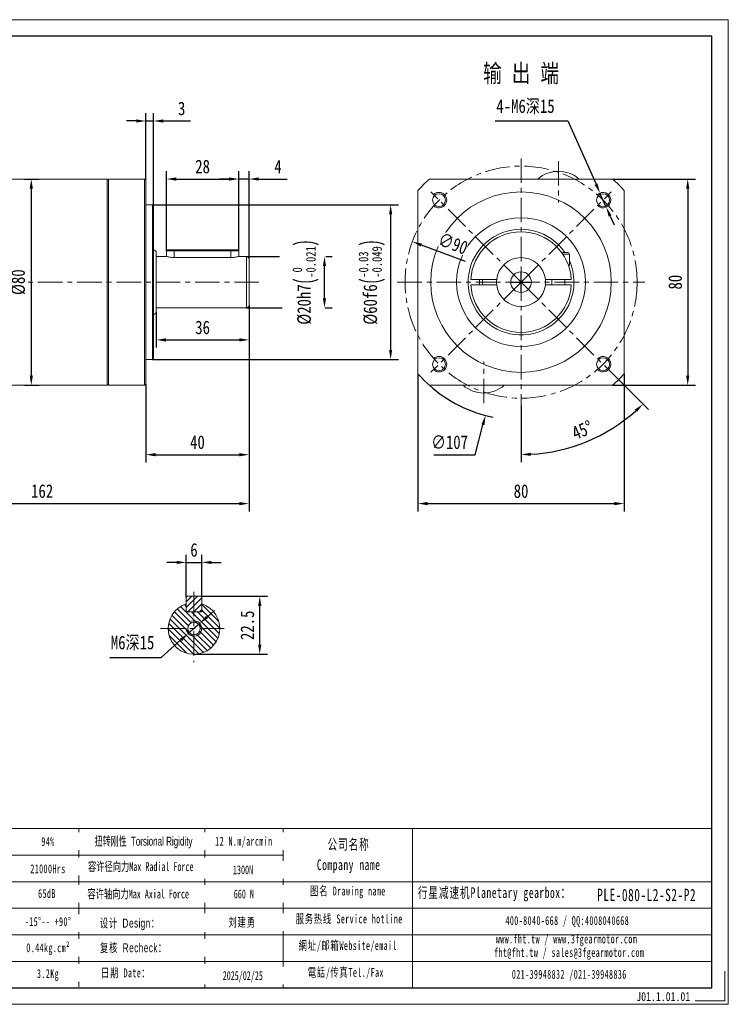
# Model space of a CAD drawing. Header units: millimetres. Extents: x -48 to 492, y -64 to 318.
# Tile 3 of 3: x 217 to 492, y -64 to 318. Entities that reach past the tile are written whole.
import ezdxf

# ---------------------------------------------------------------- set-up
doc = ezdxf.new("R2010")
doc.units = ezdxf.units.MM
doc.header["$LTSCALE"] = 1.5
doc.header["$PDSIZE"] = -1
doc.linetypes.add('CENTER', pattern=[10.16, 6.35, -1.27, 1.27, -1.27])
doc.layers.get('0').update_dxf_attribs({"lineweight": 18})
doc.layers.get('Defpoints').update_dxf_attribs({"lineweight": 18})
for name, color, linetype, lineweight in [('1轮廓实线层', 7, 'Continuous', 18), ('3中心线层', 1, 'CENTER', 18), ('5剖面线层', 2, 'Continuous', 18), ('6文字层', 3, 'Continuous', 18), ('7标注层', 4, 'Continuous', 18), ('SLD-0', 7, 'Continuous', 18), ('细实线', 7, 'Continuous', 18)]:
    doc.layers.add(name, color=color, linetype=linetype, lineweight=lineweight)
doc.styles.add('PC_TEXTSTYLE', font='txt', dxfattribs={"width": 0.8})
doc.styles.add('TH_GBDIM', font='txt', dxfattribs={"width": 0.8})
doc.styles.add('标准', font='txt', dxfattribs={"width": 0.667})
doc.styles.add('样式 1', font='txt', dxfattribs={"width": 0.8})
doc.dimstyles.new('TH_GBDIM', dxfattribs={"dimscale": 1.5, "dimtxt": 3.5, "dimasz": 2.5, "dimexe": 2, "dimexo": 0, "dimgap": 1.5, "dimtad": 1, "dimdec": 1, "dimdsep": 46, "dimtxsty": 'TH_GBDIM', "dimcen": 2.5, "dimdle": 5, "dimclrd": 4, "dimclre": 4, "dimclrt": 3, "dimadec": 0, "dimazin": 2, "dimtfac": 0.714286, "dimtdec": 1, "dimtmove": 0, "dimatfit": 3, "dimfxl": 1, "dimtolj": 1, "dimarcsym": 0})

# ---------------------------------------------------------------- blocks, each defined once
blk = doc.blocks.new('*D56')
at = {"layer": '7标注层', "color": 4, "lineweight": -2}
for p, q in [((268.95, 245.77), (364.39, 245.77)), ((361.39, 242.02), (361.39, 189.52)), ((268.95, 185.77), (364.39, 185.77))]:
    blk.add_line(p, q, dxfattribs=at)
at = {"layer": '7标注层', "color": 4}
for points in [[(362.01, 242.02), (360.76, 242.02), (361.39, 245.77)], [(360.76, 189.52), (362.01, 189.52), (361.39, 185.77)]]:
    blk.add_solid(points, dxfattribs=at)
at = {"layer": 'Defpoints', "color": 0}
for p in [(268.95, 245.77), (268.95, 185.77), (361.39, 185.77)]:
    blk.add_point(p, dxfattribs=at)
at = {"layer": '7标注层', "color": 3, "insert": (354.09, 215.77), "char_height": 5.25, "attachment_point": 5, "rotation": 90, "style": 'TH_GBDIM'}
blk.add_mtext('\\A1;{%%c60}{}{f6\\H0.7143x;{\\H2x;\\W0.5;(}\\S-0.03^ -0.049;{\\H2x;\\W0.5;)}}', dxfattribs=at)
blk = doc.blocks.new('*D57')
at = {"layer": '7标注层', "color": 4, "lineweight": -2}
for p, q in [((305.45, 225.77), (318.29, 225.77)), ((336.24, 225.77), (338.72, 225.77)), ((335.72, 209.52), (335.72, 222.02)), ((305.45, 205.77), (319.28, 205.77)), ((335.94, 205.77), (338.72, 205.77))]:
    blk.add_line(p, q, dxfattribs=at)
at = {"layer": '7标注层', "color": 4}
for points in [[(336.35, 222.02), (335.1, 222.02), (335.72, 225.77)], [(335.1, 209.52), (336.35, 209.52), (335.72, 205.77)]]:
    blk.add_solid(points, dxfattribs=at)
at = {"layer": 'Defpoints', "color": 0}
for p in [(305.45, 225.77), (335.72, 225.77), (305.45, 205.77)]:
    blk.add_point(p, dxfattribs=at)
at = {"layer": '7标注层', "color": 3, "insert": (328.43, 215.77), "char_height": 5.25, "attachment_point": 5, "rotation": 90, "style": 'TH_GBDIM'}
blk.add_mtext('\\A1;{%%c20}{}{h7\\H0.7143x;{\\H2x;\\W0.5;(}\\S 0^ -0.021;{\\H2x;\\W0.5;)}}', dxfattribs=at)
blk = doc.blocks.new('*D61')
at = {"layer": '7标注层', "color": 4, "lineweight": -2}
for p, q in [((306.45, 206.77), (306.45, 126.88)), ((145.95, 176.27), (145.95, 126.88)), ((149.7, 129.88), (302.7, 129.88))]:
    blk.add_line(p, q, dxfattribs=at)
at = {"layer": '7标注层', "color": 4}
for points in [[(149.7, 130.51), (149.7, 129.26), (145.95, 129.88)], [(302.7, 129.26), (302.7, 130.51), (306.45, 129.88)]]:
    blk.add_solid(points, dxfattribs=at)
at = {"layer": 'Defpoints', "color": 0}
for p in [(306.45, 206.77), (145.95, 176.27), (306.45, 129.88)]:
    blk.add_point(p, dxfattribs=at)
at = {"layer": '7标注层', "color": 3, "insert": (226.2, 134.7), "char_height": 5.25, "attachment_point": 5, "style": 'TH_GBDIM'}
blk.add_mtext('\\A1;{162}{}{}', dxfattribs=at)
blk = doc.blocks.new('*D62')
at = {"layer": '7标注层', "color": 4, "lineweight": -2}
for p, q in [((302.45, 227.87), (302.45, 258.77)), ((306.45, 224.77), (306.45, 258.77)), ((298.7, 255.77), (294.95, 255.77)), ((306.45, 255.77), (302.45, 255.77)), ((310.2, 255.77), (321.24, 255.77))]:
    blk.add_line(p, q, dxfattribs=at)
at = {"layer": '7标注层', "color": 4}
for points in [[(298.7, 255.15), (298.7, 256.4), (302.45, 255.77)], [(310.2, 256.4), (310.2, 255.15), (306.45, 255.77)]]:
    blk.add_solid(points, dxfattribs=at)
at = {"layer": 'Defpoints', "color": 0}
for p in [(302.45, 255.77), (302.45, 227.87), (306.45, 224.77)]:
    blk.add_point(p, dxfattribs=at)
at = {"layer": '7标注层', "color": 3, "insert": (317.7, 260.56), "char_height": 5.25, "attachment_point": 5, "style": 'TH_GBDIM'}
blk.add_mtext('\\A1;4', dxfattribs=at)
blk = doc.blocks.new('*D63')
at = {"layer": '7标注层', "color": 4, "lineweight": -2}
for p, q in [((274.45, 227.87), (274.45, 258.77)), ((302.45, 227.87), (302.45, 258.77)), ((278.2, 255.77), (298.7, 255.77))]:
    blk.add_line(p, q, dxfattribs=at)
at = {"layer": '7标注层', "color": 4}
for points in [[(278.2, 256.4), (278.2, 255.15), (274.45, 255.77)], [(298.7, 255.15), (298.7, 256.4), (302.45, 255.77)]]:
    blk.add_solid(points, dxfattribs=at)
at = {"layer": 'Defpoints', "color": 0}
for p in [(302.45, 255.77), (274.45, 227.87), (302.45, 227.87)]:
    blk.add_point(p, dxfattribs=at)
at = {"layer": '7标注层', "color": 3, "insert": (288.45, 260.59), "char_height": 5.25, "attachment_point": 5, "style": 'TH_GBDIM'}
blk.add_mtext('\\A1;28', dxfattribs=at)
blk = doc.blocks.new('*D64')
at = {"layer": '7标注层', "color": 4, "lineweight": -2}
for p, q in [((270.45, 204.27), (270.45, 190.38)), ((306.45, 204.27), (306.45, 190.38)), ((274.2, 193.38), (302.7, 193.38))]:
    blk.add_line(p, q, dxfattribs=at)
at = {"layer": '7标注层', "color": 4}
for points in [[(274.2, 194), (274.2, 192.75), (270.45, 193.38)], [(302.7, 192.75), (302.7, 194), (306.45, 193.38)]]:
    blk.add_solid(points, dxfattribs=at)
at = {"layer": 'Defpoints', "color": 0}
for p in [(270.45, 204.27), (306.45, 204.27), (306.45, 193.38)]:
    blk.add_point(p, dxfattribs=at)
at = {"layer": '7标注层', "color": 3, "insert": (288.45, 198.19), "char_height": 5.25, "attachment_point": 5, "style": 'TH_GBDIM'}
blk.add_mtext('\\A1;36', dxfattribs=at)
blk = doc.blocks.new('*D65')
at = {"layer": '7标注层', "color": 4, "lineweight": -2}
for p, q in [((266.45, 255.27), (266.45, 281.29)), ((269.45, 245.27), (269.45, 281.29)), ((262.7, 278.29), (258.95, 278.29)), ((266.45, 278.29), (269.45, 278.29)), ((273.2, 278.29), (283.73, 278.29))]:
    blk.add_line(p, q, dxfattribs=at)
at = {"layer": '7标注层', "color": 4}
for points in [[(262.7, 277.66), (262.7, 278.91), (266.45, 278.29)], [(273.2, 278.91), (273.2, 277.66), (269.45, 278.29)]]:
    blk.add_solid(points, dxfattribs=at)
at = {"layer": 'Defpoints', "color": 0}
for p in [(269.45, 278.29), (266.45, 255.27), (269.45, 245.27)]:
    blk.add_point(p, dxfattribs=at)
at = {"layer": '7标注层', "color": 3, "insert": (280.34, 283.1), "char_height": 5.25, "attachment_point": 5, "style": 'TH_GBDIM'}
blk.add_mtext('\\A1;3', dxfattribs=at)
blk = doc.blocks.new('*D66')
at = {"layer": '7标注层', "color": 4, "lineweight": -2}
for p, q in [((266.45, 176.27), (266.45, 145.85)), ((306.45, 176.27), (306.45, 145.85)), ((270.2, 148.85), (302.7, 148.85))]:
    blk.add_line(p, q, dxfattribs=at)
at = {"layer": '7标注层', "color": 4}
for points in [[(270.2, 149.47), (270.2, 148.22), (266.45, 148.85)], [(302.7, 148.22), (302.7, 149.47), (306.45, 148.85)]]:
    blk.add_solid(points, dxfattribs=at)
at = {"layer": 'Defpoints', "color": 0}
for p in [(266.45, 176.27), (306.45, 176.27), (306.45, 148.85)]:
    blk.add_point(p, dxfattribs=at)
at = {"layer": '7标注层', "color": 3, "insert": (286.45, 153.66), "char_height": 5.25, "attachment_point": 5, "style": 'TH_GBDIM'}
blk.add_mtext('\\A1;40', dxfattribs=at)
blk = doc.blocks.new('*D68')
at = {"layer": '7标注层', "color": 4, "lineweight": -2}
for p, q in [((371.98, 180.25), (371.98, 126.88)), ((451.98, 180.25), (451.98, 126.88)), ((375.73, 129.88), (448.23, 129.88))]:
    blk.add_line(p, q, dxfattribs=at)
at = {"layer": '7标注层', "color": 4}
for points in [[(375.73, 130.51), (375.73, 129.26), (371.98, 129.88)], [(448.23, 129.26), (448.23, 130.51), (451.98, 129.88)]]:
    blk.add_solid(points, dxfattribs=at)
at = {"layer": 'Defpoints', "color": 0}
for p in [(371.98, 180.25), (451.98, 180.25), (451.98, 129.88)]:
    blk.add_point(p, dxfattribs=at)
at = {"layer": '7标注层', "color": 3, "insert": (411.98, 134.7), "char_height": 5.25, "attachment_point": 5, "style": 'TH_GBDIM'}
blk.add_mtext('\\A1;80', dxfattribs=at)
blk = doc.blocks.new('*D69')
at = {"layer": '7标注层', "color": 4, "lineweight": -2}
for p, q in [((447.51, 255.77), (479.63, 255.77)), ((476.63, 252.02), (476.63, 179.52)), ((447.51, 175.77), (479.63, 175.77))]:
    blk.add_line(p, q, dxfattribs=at)
at = {"layer": '7标注层', "color": 4}
for points in [[(477.26, 252.02), (476.01, 252.02), (476.63, 255.77)], [(476.01, 179.52), (477.26, 179.52), (476.63, 175.77)]]:
    blk.add_solid(points, dxfattribs=at)
at = {"layer": 'Defpoints', "color": 0}
for p in [(447.51, 255.77), (447.51, 175.77), (476.63, 175.77)]:
    blk.add_point(p, dxfattribs=at)
at = {"layer": '7标注层', "color": 3, "insert": (471.81, 215.77), "char_height": 5.25, "attachment_point": 5, "rotation": 90, "style": 'TH_GBDIM'}
blk.add_mtext('\\A1;80', dxfattribs=at)
blk = doc.blocks.new('*D70')
at = {"layer": '7标注层', "color": 4, "lineweight": -2}
for p, q in [((401.99, 278.29), (430.19, 278.29)), ((430.19, 278.29), (441.06, 253.76)), ((445.02, 244.85), (442.58, 250.34)), ((446.54, 241.42), (448.06, 237.99))]:
    blk.add_line(p, q, dxfattribs=at)
at = {"layer": '7标注层', "color": 4, "ltscale": 1.5}
for points in [[(440.49, 253.51), (441.64, 254.02), (442.58, 250.34)], [(447.11, 241.68), (445.97, 241.17), (445.02, 244.85)]]:
    blk.add_solid(points, dxfattribs=at)
at = {"layer": 'Defpoints', "color": 0, "ltscale": 1.5}
for p in [(442.58, 250.34), (445.02, 244.85)]:
    blk.add_point(p, dxfattribs=at)
at = {"layer": '7标注层', "color": 3, "ltscale": 1.5, "insert": (413.71, 283.78), "char_height": 5.25, "attachment_point": 5, "style": 'TH_GBDIM'}
blk.add_mtext('\\A1;4-M6深15{}', dxfattribs=at)
blk = doc.blocks.new('*D72')
at = {"layer": '7标注层', "color": 4, "lineweight": -2}
for p, q in [((287.71, 93.94), (313.62, 93.94)), ((310.62, 75.19), (310.62, 90.19)), ((285.11, 71.44), (313.62, 71.44))]:
    blk.add_line(p, q, dxfattribs=at)
at = {"layer": '7标注层', "color": 4}
for points in [[(311.24, 90.19), (309.99, 90.19), (310.62, 93.94)], [(309.99, 75.19), (311.24, 75.19), (310.62, 71.44)]]:
    blk.add_solid(points, dxfattribs=at)
at = {"layer": 'Defpoints', "color": 0}
for p in [(287.71, 93.94), (310.62, 93.94), (285.11, 71.44)]:
    blk.add_point(p, dxfattribs=at)
at = {"layer": '7标注层', "color": 3, "insert": (305.83, 82.69), "char_height": 5.25, "attachment_point": 5, "rotation": 90, "style": 'TH_GBDIM'}
blk.add_mtext('\\A1;22.5', dxfattribs=at)
blk = doc.blocks.new('*D73')
at = {"layer": '7标注层', "color": 4, "lineweight": -2}
for p, q in [((278.36, 107.07), (274.61, 107.07)), ((282.11, 93.54), (282.11, 110.07)), ((282.11, 107.07), (288.11, 107.07)), ((288.11, 93.54), (288.11, 110.07)), ((291.86, 107.07), (295.61, 107.07))]:
    blk.add_line(p, q, dxfattribs=at)
at = {"layer": '7标注层', "color": 4}
for points in [[(278.36, 106.44), (278.36, 107.69), (282.11, 107.07)], [(291.86, 107.69), (291.86, 106.44), (288.11, 107.07)]]:
    blk.add_solid(points, dxfattribs=at)
at = {"layer": 'Defpoints', "color": 0}
for p in [(288.11, 107.07), (282.11, 93.54), (288.11, 93.54)]:
    blk.add_point(p, dxfattribs=at)
at = {"layer": '7标注层', "color": 3, "insert": (285.11, 111.88), "char_height": 5.25, "attachment_point": 5, "style": 'TH_GBDIM'}
blk.add_mtext('\\A1;6', dxfattribs=at)
blk = doc.blocks.new('*D74')
at = {"layer": '7标注层', "color": 4, "lineweight": -2}
for p, q in [((290.18, 85.89), (293, 88.36)), ((287.36, 83.42), (282.85, 79.46)), ((280.03, 76.99), (272.34, 70.24)), ((252.49, 70.24), (272.34, 70.24))]:
    blk.add_line(p, q, dxfattribs=at)
at = {"layer": '7标注层', "color": 4}
for points in [[(289.77, 86.36), (290.59, 85.42), (287.36, 83.42)], [(280.44, 76.52), (279.62, 77.46), (282.85, 79.46)]]:
    blk.add_solid(points, dxfattribs=at)
at = {"layer": 'Defpoints', "color": 0}
for p in [(287.36, 83.42), (282.85, 79.46)]:
    blk.add_point(p, dxfattribs=at)
at = {"layer": '7标注层', "color": 3, "insert": (261.29, 75.73), "char_height": 5.25, "attachment_point": 5, "style": 'TH_GBDIM'}
blk.add_mtext('\\A1;{M6深15}{}{}', dxfattribs=at)
blk = doc.blocks.new('*D75')
at = {"layer": '7标注层', "color": 4, "lineweight": -2}
for p, q in [((411.98, 212.02), (411.98, 219.52)), ((408.23, 215.77), (415.73, 215.77)), ((394.12, 148.85), (397.22, 160.46)), ((378.11, 148.85), (394.12, 148.85))]:
    blk.add_line(p, q, dxfattribs=at)
blk.add_arc((411.98, 215.77), 53.5, 228.3884, 258.2671, dxfattribs=at)
at = {"layer": '7标注层', "color": 4}
blk.add_solid([(397.82, 160.3), (396.61, 160.62), (398.18, 164.08)], dxfattribs=at)
at = {"layer": 'Defpoints', "color": 0}
for p in [(425.78, 267.46), (398.18, 164.08)]:
    blk.add_point(p, dxfattribs=at)
at = {"layer": '7标注层', "color": 3, "insert": (384.27, 153.66), "char_height": 5.25, "attachment_point": 5, "style": 'TH_GBDIM'}
blk.add_mtext('\\A1;{∅107}{}{}', dxfattribs=at)
blk = doc.blocks.new('*D78')
at = {"color": 4, "lineweight": -2}
for p, q in [((446.96, 180.8), (461.39, 166.36)), ((411.98, 167.77), (411.98, 145.9))]:
    blk.add_line(p, q, dxfattribs=at)
blk.add_arc((411.98, 215.77), 66.88, 273.2131, 311.7869, dxfattribs=at)
at = {"color": 4}
for points in [[(456.98, 165.45), (456.12, 166.36), (459.27, 168.48)], [(415.71, 149.63), (415.75, 148.38), (411.98, 148.9)]]:
    blk.add_solid(points, dxfattribs=at)
at = {"layer": 'Defpoints', "color": 0}
for p in [(411.98, 263.77), (411.98, 215.77), (446.96, 180.8), (411.98, 167.77), (429.29, 151.17)]:
    blk.add_point(p, dxfattribs=at)
at = {"color": 3, "insert": (435.74, 158.41), "char_height": 5.25, "attachment_point": 5, "rotation": 22.5, "style": 'TH_GBDIM'}
blk.add_mtext('\\A1;45%%d', dxfattribs=at)
blk = doc.blocks.new('*D80')
at = {"layer": '7标注层', "color": 4, "lineweight": -2}
blk.add_line((390.41, 223.81), (373.32, 230.17), dxfattribs=at)
at = {"layer": '7标注层', "color": 4}
blk.add_solid([(373.54, 230.75), (373.11, 229.58), (369.81, 231.48)], dxfattribs=at)
at = {"layer": 'Defpoints', "color": 0}
for p in [(369.81, 231.48), (454.15, 200.07)]:
    blk.add_point(p, dxfattribs=at)
at = {"layer": '7标注层', "color": 3, "insert": (385.59, 230.74), "char_height": 5.25, "attachment_point": 5, "rotation": 339.5787, "style": 'TH_GBDIM'}
blk.add_mtext('\\A1;∅90', dxfattribs=at)
blk = doc.blocks.new('*D81')
at = {"layer": '7标注层', "color": 4, "lineweight": -2}
for p, q in [((219.4, 255.77), (224.99, 255.77)), ((221.99, 252.02), (221.99, 179.52)), ((219.4, 175.77), (224.99, 175.77))]:
    blk.add_line(p, q, dxfattribs=at)
at = {"layer": '7标注层', "color": 4}
for points in [[(222.62, 252.02), (221.37, 252.02), (221.99, 255.77)], [(221.37, 179.52), (222.62, 179.52), (221.99, 175.77)]]:
    blk.add_solid(points, dxfattribs=at)
at = {"layer": 'Defpoints', "color": 0}
for p in [(219.4, 255.77), (219.4, 175.77), (221.99, 175.77)]:
    blk.add_point(p, dxfattribs=at)
at = {"layer": '7标注层', "color": 3, "insert": (216.99, 215.77), "char_height": 5.25, "attachment_point": 5, "rotation": 90, "style": 'TH_GBDIM'}
blk.add_mtext('\\A1;{%%c80}{}{}', dxfattribs=at)

msp = doc.modelspace()

# ---------------------------------------------------------------- hatches: boundary and pattern name
at = {"layer": '5剖面线层'}
h = msp.add_hatch(dxfattribs=at)
h.set_pattern_fill('ANSI31', color=256, scale=0.5, style=0)
h.set_pattern_definition([(45, (-97.0685, -186.3592), (-1.122532, 1.122532), [])])
h.paths.add_polyline_path([(285.106985, 87.937675), (285.106985, 93.937675), (287.706985, 93.937675), (288.106985, 93.537675), (288.106985, 90.977067), (288.106985, 88.337675), (287.706985, 87.937675)])
h.paths.add_polyline_path([(285.106985, 87.937675), (285.106985, 93.937675), (282.506985, 93.937675), (282.106985, 93.537675), (282.106985, 88.337675), (282.506985, 87.937675)])
h = msp.add_hatch(dxfattribs=at)
h.set_pattern_fill('ANSI31', color=256, scale=0.5, angle=90, style=0)
h.set_pattern_definition([(135, (-97.0685, -186.3592), (-1.122532, -1.122532), [])])
h.paths.add_polyline_path([(285.106985, 87.937675), (282.106985, 87.937675), (282.106985, 90.977067, 0.3275382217), (275.106985, 81.437675), (282.706985, 81.437675, -0.4142135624), (285.106985, 83.837675)])
h.paths.add_polyline_path([(288.106985, 90.977067), (288.106985, 87.937675), (285.106985, 87.937675), (285.106985, 84.437675, -0.4142135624), (288.106985, 81.437675), (295.106985, 81.437675, 0.3275382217)])
h.paths.add_polyline_path([(295.106985, 81.437675), (288.106985, 81.437675, -0.4142135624), (285.106985, 78.437675), (285.106985, 71.437675, 0.4142135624)])
h.paths.add_polyline_path([(285.106985, 78.437675, -0.4142135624), (282.106985, 81.437675), (275.106985, 81.437675, 0.4142135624), (285.106985, 71.437675)])
h.paths.add_polyline_path([(282.706985, 81.437675), (282.106985, 81.437675, 0.4142135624), (285.106985, 78.437675), (285.106985, 79.037675, -0.4142135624)], flags=17)
h.paths.add_polyline_path([(288.106985, 81.437675), (287.506985, 81.437675, -0.4142135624), (285.106985, 79.037675), (285.106985, 78.437675, 0.4142135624)], flags=17)
h.paths.add_polyline_path([(285.106985, 84.437675), (285.106985, 83.837675, -0.4142135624), (287.506985, 81.437675), (288.106985, 81.437675, 0.4142135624)], flags=17)

# ---------------------------------------------------------------- linework, layer by layer
at = {"color": 7, "linetype": 'Continuous', "lineweight": 15}
for p, q in [((251.45275, 175.773635), (251.45275, 255.773637)), ((251.952751, 255.773637), (251.952751, 215.773636)), ((265.95275, 175.773635), (265.95275, 255.773637)), ((266.452751, 255.273636), (266.452751, 176.273636)), ((447.508926, 255.773635), (376.452608, 255.773635)), ((371.980766, 251.301793), (371.980766, 180.245479)), ((451.980768, 180.245479), (451.980768, 251.301793)), ((268.952752, 185.773636), (268.952752, 245.773635)), ((269.452749, 245.273636), (269.452749, 186.273637)), ((270.452751, 227.273636), (270.452751, 215.773636)), ((277.452751, 227.873636), (274.452752, 227.873636)), ((274.852751, 228.273636), (277.452751, 228.273636)), ((277.452751, 228.273636), (277.452751, 227.873636)), ((277.452751, 228.273636), (299.452751, 228.273636)), ((299.452751, 227.873636), (277.452751, 227.873636)), ((277.452751, 227.873636), (277.452751, 225.313028)), ((299.452751, 227.873636), (299.452751, 228.273636)), ((299.452751, 228.273636), (302.05275, 228.273636)), ((302.452749, 227.873636), (299.452751, 227.873636)), ((299.452751, 227.873636), (299.452751, 225.313028)), ((305.452748, 215.773636), (305.452748, 225.773636)), ((427.728782, 227.273636), (430.105766, 227.273636)), ((430.730767, 226.648636), (428.166698, 226.648636)), ((299.452751, 225.313028), (277.452751, 225.313028)), ((306.45275, 224.773636), (306.45275, 215.773636)), ((430.730767, 222.273636), (430.365543, 222.273636)), ((251.952751, 215.773636), (251.952751, 175.773635)), ((270.452751, 215.773636), (270.452751, 204.273636)), ((305.452748, 205.773636), (305.452748, 215.773636)), ((306.45275, 215.773636), (306.45275, 206.773636)), ((393.007102, 216.773636), (402.030893, 216.773636)), ((393.007102, 214.773636), (402.030893, 214.773636)), ((421.930641, 216.773636), (430.954433, 216.773636)), ((421.930641, 214.773636), (430.954433, 214.773636)), ((376.452608, 175.773637), (447.508926, 175.773637)), ((282.106985, 93.537675), (282.506985, 93.937675)), ((282.106985, 93.537675), (282.106985, 88.337675)), ((287.706985, 93.937675), (282.506985, 93.937675)), ((287.706985, 93.937675), (288.106985, 93.537675)), ((288.106985, 88.337675), (288.106985, 93.537675)), ((282.106985, 87.937675), (282.106985, 90.977067)), ((282.506985, 87.937675), (282.106985, 88.337675)), ((282.106985, 87.937675), (288.106985, 87.937675)), ((287.706985, 87.937675), (282.506985, 87.937675)), ((288.106985, 88.337675), (287.706985, 87.937675)), ((288.106985, 90.977067), (288.106985, 87.937675))]:
    msp.add_line(p, q, dxfattribs=at)
at = {"color": 7, "linetype": 'Continuous', "lineweight": 15, "flags": 128}
for points in [[(395.845057, 214.773636), (395.8141, 215.773636), (395.845057, 216.773636)], [(397.014137, 214.773636), (396.985147, 216.136092), (397.014137, 216.773636)]]:
    msp.add_lwpolyline(points, dxfattribs=at)
at = {"color": 7, "linetype": 'Continuous', "lineweight": 15}
for centre, radius in [((411.980767, 215.773636), 35), ((380.160962, 247.593441), 2.5), ((443.800572, 247.593441), 2.5), ((411.980767, 215.773636), 25), ((411.980767, 215.773636), 4), ((380.160962, 183.953831), 2.5), ((443.800572, 183.953831), 2.5)]:
    msp.add_circle(centre, radius, dxfattribs=at)
msp.add_circle((285.106985, 81.437675), 2.4)
for centre, radius, start, end in [((426.480767, 246.60697), 12.166667, 48.88790956, 131.11209044), ((411.980767, 215.773636), 53.5, 131.61160919, 138.38839081), ((411.980767, 215.773636), 53.5, 41.61160919, 48.38839081), ((411.980767, 215.773636), 20.5, 34.12329454, 0), ((411.980767, 215.773636), 19.5, 2.93953449, 177.06046551), ((269.45275, 227.273636), 1, 0, 90), ((305.45275, 224.773636), 1, 0, 90), ((430.105767, 226.648636), 0.625, 0, 90), ((411.980767, 215.773636), 9.5, 6.04232842, 173.95767158), ((411.980767, 215.773636), 20.5, 0, 23.8461757), ((411.980767, 215.773636), 19.5, 182.93953449, 357.06046551), ((411.980767, 215.773636), 9.5, 173.95767158, 186.04232842), ((411.980767, 215.773636), 9.5, 186.04232842, 353.95767158), ((411.980767, 215.773636), 9.5, 353.95767158, 6.04232842), ((305.45275, 206.773636), 1, 270, 0), ((269.45275, 204.273636), 1, 270, 0), ((411.980767, 215.773636), 53.5, 221.61160919, 228.38839081), ((411.980767, 215.773636), 53.5, 311.61160919, 318.38839081), ((397.480767, 184.940303), 12.166667, 228.88790956, 311.11209044), ((285.106985, 81.437675), 10, 107.45760312, 72.54239688)]:
    msp.add_arc(centre, radius, start, end, dxfattribs=at)
at = {"color": 4}
for centre, start, end in [((380.160962, 247.593441), 226.91021317, 135), ((443.800572, 247.593441), 225, 136.91021317), ((380.160962, 183.953831), 225, 133.08978683), ((443.800572, 183.953831), 223.08978683, 135), ((285.106985, 81.437675), 180, 111.81505443)]:
    msp.add_arc(centre, 3, start, end, dxfattribs=at)
at = {"color": 7, "linetype": 'Continuous', "lineweight": 15}
for points in [[(251.45275, 255.773637), (201.037566, 255.773637)], [(251.952751, 255.773637), (251.45275, 255.273636)], [(265.95275, 255.773637), (251.952751, 255.773637)], [(266.452751, 255.273636), (265.95275, 255.773637)], [(268.952752, 245.773635), (266.452751, 245.773635)], [(269.452749, 245.273636), (268.952752, 245.773635)], [(274.452752, 225.773636), (270.452751, 225.773636)], [(274.852751, 228.273636), (274.452752, 227.873636)], [(274.452752, 227.873636), (274.452752, 225.773636)], [(302.452749, 227.873636), (302.05275, 228.273636)], [(302.452749, 225.773636), (302.452749, 227.873636)], [(305.452748, 225.773636), (302.452749, 225.773636)], [(430.730767, 222.273636), (430.730767, 226.648636)], [(393.007102, 216.773636), (392.506424, 216.773636)], [(392.506424, 214.773636), (393.007102, 214.773636)], [(402.533545, 216.773636), (402.030893, 216.773636)], [(402.533545, 214.773636), (402.030893, 214.773636)], [(421.930641, 216.773636), (421.427988, 216.773636)], [(421.930641, 214.773636), (421.427988, 214.773636)], [(423.980767, 216.773636), (423.980767, 214.773636)], [(428.980767, 214.773636), (428.980767, 216.773636)], [(431.455109, 216.773636), (430.954433, 216.773636)], [(431.455109, 214.773636), (430.954433, 214.773636)], [(270.452751, 205.773636), (305.452748, 205.773636)], [(266.452751, 185.773636), (268.952752, 185.773636)], [(268.952752, 185.773636), (269.452749, 186.273637)], [(201.045882, 175.773635), (251.45275, 175.773635)], [(251.45275, 176.273636), (251.952751, 175.773635)], [(251.952751, 175.773635), (265.95275, 175.773635)], [(265.95275, 175.773635), (266.452751, 176.273636)]]:
    msp.add_open_spline(points, degree=1, dxfattribs=at)
for points, knots in [([(277.452751, 225.313028), (277.124133, 225.323224), (276.467265, 225.343605), (275.584534, 225.485385), (274.904302, 225.642054), (274.49828, 225.759819), (274.49016, 225.762439), (274.486831, 225.763513)], [0, 0, 0, 0, 0.208186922, 0.4161410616, 0.6300743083, 0.848341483, 1, 1, 1, 1]), ([(302.41867, 225.763513), (302.42869, 225.766485), (302.472809, 225.779574), (302.225401, 225.705333), (301.698244, 225.566609), (300.892049, 225.407485), (300.091846, 225.322111), (299.601086, 225.315136), (299.452751, 225.313028)], [0, 0, 0, 0, 0.0602507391, 0.2653070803, 0.4728208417, 0.6883254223, 0.9057943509, 1, 1, 1, 1])]:
    msp.add_open_spline(points, degree=3, knots=knots, dxfattribs=at)
at = {"layer": '3中心线层'}
for p, q in [((411.980767, 263.773636), (411.980767, 167.773636)), ((426.480767, 262.739756), (426.480767, 246.60697)), ((411.980767, 215.773636), (377.006206, 250.748197)), ((411.980767, 215.773636), (446.955327, 250.748197)), ((310.283122, 215.773636), (140.412131, 215.773636)), ((363.980767, 215.773636), (459.980767, 215.773636)), ((411.980767, 215.773636), (377.006206, 180.799076)), ((411.980767, 215.773636), (446.955327, 180.799076)), ((397.480767, 168.807516), (397.480767, 184.940303)), ((285.106985, 95.627734), (285.106985, 68.437675)), ((272.106985, 81.437675), (298.106985, 81.437675))]:
    msp.add_line(p, q, dxfattribs=at)
msp.add_circle((411.980767, 215.773636), 45, dxfattribs=at)
msp.add_circle((411.980767, 215.773636), 45, dxfattribs=at)
msp.add_circle((411.980767, 215.773636), 45, dxfattribs=at)
msp.add_circle((411.980767, 215.773636), 45, dxfattribs=at)
at = {"layer": '细实线'}
for p, q in [((0.024271, 3.82211), (485.952846, 3.82211)), ((289.327852, 3.82211), (289.327852, -57.899762)), ((319.693586, 3.82211), (319.693586, -57.899762)), ((369.866904, 3.82211), (369.866904, -57.899762)), ((46.591744, -6.476208), (319.693586, -6.476208)), ((0.024271, -16.774527), (485.952846, -16.774527)), ((46.591744, -27.072845), (485.952846, -27.072845))]:
    msp.add_line(p, q, dxfattribs=at)
at = {"layer": '细实线', "color": 3}
msp.add_lwpolyline([(-47.6822, -64.3291), (492.382184, -64.3291), (492.382184, 317.573571), (-47.6822, 317.573571)], close=True, dxfattribs=at)
at = {"layer": '细实线', "color": 3, "lineweight": 25}
msp.add_lwpolyline([(-15.53551, -57.899762), (485.952846, -57.899762), (485.952846, 311.144233), (-15.53551, 311.144233)], close=True, dxfattribs=at)
at = {"layer": '细实线', "color": 3}
msp.add_lwpolyline([(491.096316, -51.470424), (491.096316, -63.043233), (479.523508, -63.043233)], dxfattribs=at)

# ---------------------------------------------------------------- texts
at = {"color": 3, "insert": (397.252769, 300.315123), "char_height": 7, "width": 40.64225867, "attachment_point": 1, "style": 'PC_TEXTSTYLE'}
msp.add_mtext('输 出 端', dxfattribs=at)
at = {"layer": '6文字层', "insert": (456.670693, -59.578247), "char_height": 3.5, "width": 43.30442304, "attachment_point": 1, "style": '样式 1'}
msp.add_mtext('J01.1.01.01', dxfattribs=at)
at = {"layer": 'SLD-0', "color": 1, "attachment_point": 2, "line_spacing_factor": 1.15057, "style": '标准'}
for s, insert, char_height, width in [('\\T1.1;94%', (228.472957, 0.534318), 3.4327729, 43.90064852), ('\\T1.1;公司名称\\PCompany name', (345.098461, -0.243467), 4.11932743, 53.33242847), ('\\T1.1;21000Hrs', (228.472957, -10.045867), 3.43277286, 43.90064852), ('\\T1.1;图名 Drawing name', (344.816886, -18.672876), 3.43277286, 43.90064852), ('\\T1.1;  行星减速机Planetary gearbox：', (399.635278, -18.948522), 4.11932743, 64.78729915), ('\\T1.1;65dB', (228.050224, -19.627957), 3.4327729, 22.65226224), ('\\T1.1;\\pxt5;PLE-080-L2-S2-P2', (460.6988, -19.50178), 4.805882, 50.0178076), ('\\T1.1;-15%%D-- +90%%D', (228.472957, -30.544612), 3.43277286, 29.44727713), ('\\T1.1;服务热线 Service hotline', (345.303677, -29.46716), 3.43277286, 48.90953986), ('\\T1.1;400-8040-668 / QQ:4008040668', (429.922827, -30.123084), 3.43277286, 99.94658665), ('\\T1.1;www.fht.tw / www.3fgearmotor.com ', (429.606307, -37.273087), 3.43277286, 100.05909887), ('\\T1.1;網址/邮箱Website/email', (344.769162, -39.809568), 3.43277286, 50.91022744), ('\\T1.1;\\pxt12;fht@fht.tw / sales@3fgearmotor.com ', (430.652479, -42.500292), 3.43277286, 100.05909887), ('\\T1.1;3.2Kg', (228.472957, -50.703935), 3.43277286, 22.96818107), ('\\T1.1;電話/传真Tel./Fax', (344.000067, -50.232611), 3.43277286, 51.52252826), ('\\T1.1;021-39948832 /021-39948836 ', (430.688373, -50.983161), 3.43277286, 76.40269118)]:
    msp.add_mtext(s, dxfattribs=dict(at, insert=insert, char_height=char_height, width=width))

# ---------------------------------------------------------------- dimensions: what is measured, and where the dimension line sits
dim = msp.add_angular_dim_2l(base=(429.290119, 151.174254), line1=((411.980767, 215.773636), (446.955327, 180.799076)), line2=((411.980767, 263.773636), (411.980767, 167.773636)), dimstyle='TH_GBDIM')
dim.commit()
dim.dimension.update_dxf_attribs({"geometry": '*D78', "text_midpoint": (435.742037, 158.408856)})
at = {"layer": '7标注层'}
for base, p1, p2, picture, middle in [((269.452746, 278.285797), (266.452747, 255.273637), (269.452746, 245.273636), '*D65', (280.340735, 283.102137)), ((302.452749, 255.773637), (274.452748, 227.873636), (302.452749, 227.873636), '*D63', (288.452749, 260.589978)), ((306.45275, 193.375625), (270.452748, 204.273635), (306.45275, 204.273635), '*D64', (288.452749, 198.191966))]:
    dim = msp.add_linear_dim(base=base, p1=p1, p2=p2, dimstyle='TH_GBDIM', override={"dimexo": 0, "dimgap": 1.5, "dimtad": 1, "dimjust": 0, "dimdec": 5, "dimlfac": 1, "dimse1": 0, "dimse2": 0, "dimsd1": 0, "dimsd2": 0}, dxfattribs=at)
    dim.commit()
    dim.dimension.update_dxf_attribs({"geometry": picture, "text_midpoint": middle})
for p1, p2, text, override, picture, middle in [((445.016737, 244.851008), (442.584407, 250.335875), '4-M<>深15{}', {"dimtoh": 1, "dimdec": 0, "dimpost": '<>', "dimcen": 0, "dimtvp": 0.1}, '*D70', (413.711008, 278.285797)), ((425.779032, 267.463653), (398.182501, 164.083619), '{<>}{}{}', {"dimgap": 1.5, "dimtad": 1, "dimtih": 1, "dimtoh": 1, "dimdec": 1, "dimlfac": 1, "dimse1": 0, "dimse2": 0, "dimsd1": 0, "dimsd2": 0, "dimtix": 0, "dimtofl": 0, "dimatfit": 3}, '*D75', (384.265577, 148.848415))]:
    dim = msp.add_diameter_dim_2p(p1=p1, p2=p2, text=text, dimstyle='TH_GBDIM', override=override, dxfattribs=at)
    dim.commit()
    dim.dimension.update_dxf_attribs({"geometry": picture, "text_midpoint": middle, "dimtype": 163})
for base, p1, p2, picture, middle in [((302.452749, 255.773637), (306.45275, 224.773636), (302.452749, 227.873636), '*D62', (317.70275, 255.773637)), ((451.980768, 129.883796), (371.980766, 180.245479), (451.980768, 180.245479), '*D68', (411.980767, 129.883796)), ((306.45275, 148.848415), (266.452747, 176.273637), (306.45275, 176.273637), '*D66', (286.452749, 148.848415)), ((288.106985, 107.066873), (282.106985, 93.537675), (288.106985, 93.537675), '*D73', (285.106985, 107.066873))]:
    dim = msp.add_linear_dim(base=base, p1=p1, p2=p2, dimstyle='TH_GBDIM', override={"dimexo": 0, "dimgap": 1.5, "dimtad": 1, "dimjust": 0, "dimdec": 5, "dimlfac": 1, "dimse1": 0, "dimse2": 0, "dimsd1": 0, "dimsd2": 0}, dxfattribs=at)
    dim.commit()
    dim.dimension.update_dxf_attribs({"geometry": picture, "text_midpoint": middle, "dimtype": 160})
for base, p1, p2, picture, middle in [((476.630078, 175.773636), (447.508925, 255.773636), (447.508925, 175.773636), '*D69', (476.630078, 215.773636)), ((310.615954, 93.937675), (285.106985, 71.437675), (287.706985, 93.937675), '*D72', (310.615954, 82.687675))]:
    dim = msp.add_linear_dim(base=base, p1=p1, p2=p2, angle=90, dimstyle='TH_GBDIM', override={"dimexo": 0, "dimgap": 1.5, "dimtad": 1, "dimjust": 0, "dimdec": 5, "dimlfac": 1, "dimse1": 0, "dimse2": 0, "dimsd1": 0, "dimsd2": 0}, dxfattribs=at)
    dim.commit()
    dim.dimension.update_dxf_attribs({"geometry": picture, "text_midpoint": middle, "dimtype": 160})
dim = msp.add_linear_dim(base=(361.386431, 185.773636), p1=(268.952748, 245.773637), p2=(268.952748, 185.773636), angle=90, text='{%%c<>}{}{f6\\H0.7143x;{\\H2x;\\W0.5;(}\\S-0.03^ -0.049;{\\H2x;\\W0.5;)}}', dimstyle='TH_GBDIM', override={"dimgap": 1.5, "dimtad": 1, "dimjust": 0, "dimdec": 5, "dimlfac": 1, "dimse1": 0, "dimse2": 0, "dimsd1": 0, "dimsd2": 0}, dxfattribs=at)
dim.commit()
dim.dimension.update_dxf_attribs({"geometry": '*D56', "text_midpoint": (354.089193, 215.773636)})
dim = msp.add_linear_dim(base=(335.72374, 225.773636), p1=(305.452747, 205.773636), p2=(305.452747, 225.773636), angle=90, text='{%%c<>}{}{h7\\H0.7143x;{\\H2x;\\W0.5;(}\\S 0^ -0.021;{\\H2x;\\W0.5;)}}', dimstyle='TH_GBDIM', override={"dimdec": 5}, dxfattribs=at)
dim.commit()
dim.dimension.update_dxf_attribs({"geometry": '*D57', "text_midpoint": (335.72374, 215.773636), "dimtype": 160})
dim = msp.add_linear_dim(base=(306.45275, 129.883796), p1=(145.952752, 176.273636), p2=(306.45275, 206.773636), text='{162}{}{}', dimstyle='TH_GBDIM', override={"dimexo": 0, "dimgap": 1.5, "dimtad": 1, "dimjust": 0, "dimdec": 5, "dimlfac": 1, "dimse1": 0, "dimse2": 0, "dimsd1": 0, "dimsd2": 0}, dxfattribs=at)
dim.commit()
dim.dimension.update_dxf_attribs({"geometry": '*D61', "text_midpoint": (226.202751, 134.700137)})
dim = msp.add_diameter_dim_2p(p1=(287.362994, 83.415154), p2=(282.850976, 79.460196), text='{M6深15}{}{}', dimstyle='TH_GBDIM', override={"dimgap": 1.5, "dimtad": 1, "dimtih": 0, "dimtoh": 1, "dimdec": 0, "dimlfac": 1, "dimse1": 0, "dimse2": 0, "dimsd1": 0, "dimsd2": 0, "dimtix": 0, "dimtofl": 1, "dimatfit": 3}, dxfattribs=at)
dim.commit()
dim.dimension.update_dxf_attribs({"geometry": '*D74', "text_midpoint": (261.287706, 75.734849)})

# ---------------------------------------------------------------- next in the draw order: texts
at = {"layer": 'SLD-0', "color": 1, "insert": (304.470129, 0.642865), "char_height": 3.43277286, "width": 83.78421083, "attachment_point": 2, "style": '标准', "bg_fill": 2}
msp.add_mtext('{\\T1.1;12 N.m/arcmin}', dxfattribs=at)
at = {"layer": 'SLD-0', "color": 1, "insert": (228.472957, -40.665573), "char_height": 3.43277286, "width": 83.78421083, "attachment_point": 2, "line_spacing_factor": 1.15057, "style": '标准', "bg_fill": 2}
msp.add_mtext('{\\T1.1;0.44kg.cm²}', dxfattribs=at)

# ---------------------------------------------------------------- next in the draw order: wipeouts: each hides what was drawn before it
for points in [[(379.345387, 230.005185), (381.386568, 235.487527), (391.882677, 231.579625), (389.841495, 226.097282)], [(220.044138, 209.873635), (214.194138, 209.873635), (214.194138, 221.673635), (220.044138, 221.673635)]]:
    msp.add_wipeout(points).dxf.layer = '1轮廓实线层'

# ---------------------------------------------------------------- next in the draw order: linework, layer by layer
at = {"layer": '细实线'}
for p, q in [((240.378601, 3.82211), (240.378601, -57.557399)), ((46.591744, -37.371164), (485.952846, -37.371164)), ((46.591744, -47.669482), (485.952846, -47.669482))]:
    msp.add_line(p, q, dxfattribs=at)

# ---------------------------------------------------------------- next in the draw order: dimensions: what is measured, and where the dimension line sits
at = {"layer": '7标注层'}
dim = msp.add_linear_dim(base=(221.994138, 175.773636), p1=(219.396123, 255.773634), p2=(219.396123, 175.773636), angle=90, text='{%%c<>}{}{}', dimstyle='TH_GBDIM', override={"dimexo": 0, "dimgap": 1.5, "dimtad": 1, "dimjust": 0, "dimdec": 5, "dimlfac": 1, "dimse1": 0, "dimse2": 0, "dimsd1": 0, "dimsd2": 0}, dxfattribs=at)
dim.commit()
dim.dimension.update_dxf_attribs({"geometry": '*D81', "text_midpoint": (216.986114, 215.773635)})
dim = msp.add_diameter_dim_2p(p1=(454.152632, 200.072243), p2=(369.808901, 231.47503), dimstyle='TH_GBDIM', override={"dimgap": 1.5, "dimtad": 1, "dimtih": 0, "dimtoh": 0, "dimdec": 1, "dimlfac": 1, "dimse1": 0, "dimse2": 0, "dimsd1": 0, "dimsd2": 0, "dimtix": 0}, dxfattribs=at)
dim.commit()
dim.dimension.update_dxf_attribs({"geometry": '*D80', "text_midpoint": (383.913047, 226.223786), "dimtype": 163})

# ---------------------------------------------------------------- next in the draw order: texts
at = {"layer": 'SLD-0', "color": 1, "char_height": 3.43277286, "width": 83.78421083, "attachment_point": 2, "style": '标准', "bg_fill": 2}
for s, insert in [('{\\f宋体|b0|i0|c134|p2;\\W0.65;扭转刚性 \\fArial|b0|i0|c0|p34;Torsional Rigidity}', (265.526083, 0.643452)), ('{\\f宋体|b0|i0|c134|p2;容许径向力Max Radial Force}', (264.462346, -9.206484)), ('{\\f宋体|b0|i0|c134|p2;容许轴向力Max Axial Force}', (263.460477, -19.812705)), ('{\\fSimSun|b0|i0|c134|p2;\\T1.1;设计 \\fArial|b0|i0|c0|p34;Design\\fSimSun|b0|i0|c134|p2;：}', (260.221941, -31.126389)), ('{\\fSimSun|b0|i0|c134|p2;\\T1.1;复核 \\fArial|b0|i0|c0|p34;Recheck\\fSimSun|b0|i0|c134|p2;：}', (261.632097, -40.689051)), ('{\\T1.1;日期 Date：}', (258.599887, -50.428459))]:
    msp.add_mtext(s, dxfattribs=dict(at, insert=insert))

# ---------------------------------------------------------------- next in the draw order: texts
at = {"layer": 'SLD-0', "color": 1, "width": 83.78421083, "attachment_point": 2, "style": '标准', "bg_fill": 2}
for s, insert, char_height in [('{\\fSimSun|b1|i0|c134|p2;1300N}', (304.123007, -10.419793), 3.43277286), ('{\\fSimSun|b1|i0|c134|p2;660 N}', (304.452584, -19.814369), 3.43277286), ('{\\fSimSun|b0|i0|c134|p2;\\T1.1;刘建勇 }', (303.773518, -30.794182), 3.43277286), ('2025/02/25', (304.027342, -51.486059), 3.4327729)]:
    msp.add_mtext(s, dxfattribs=dict(at, insert=insert, char_height=char_height))

doc.saveas('drawing.dxf')
